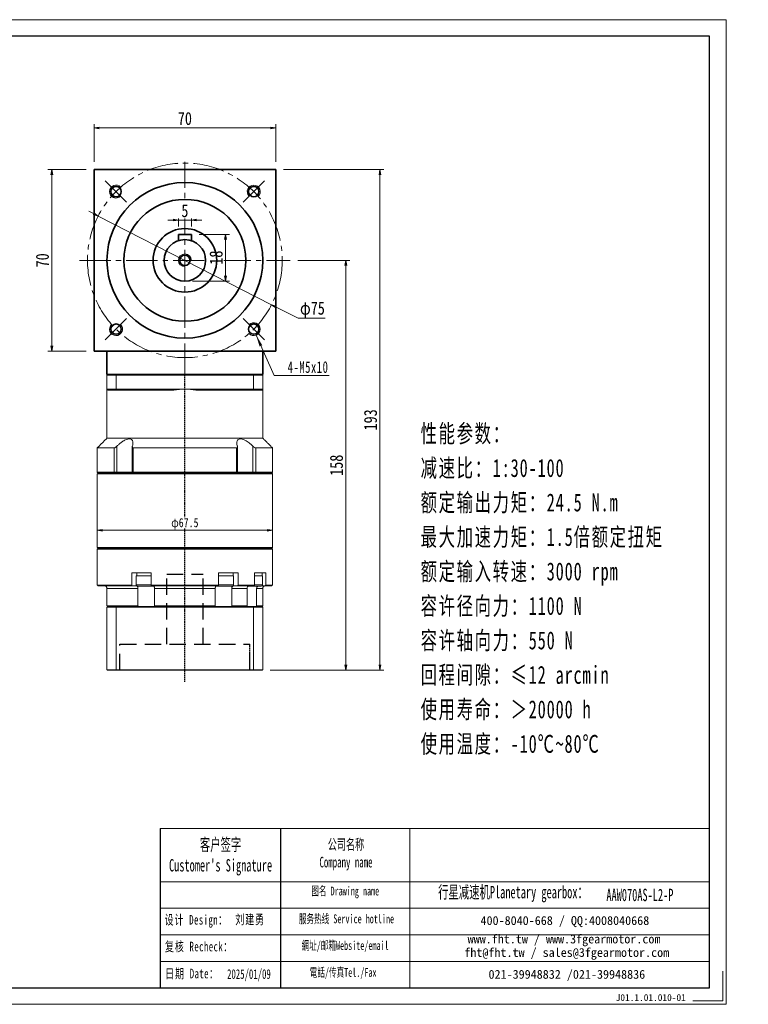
# Model space of a CAD drawing. Header units: millimetres. Extents: x -25 to 523, y -18 to 361.
# Tile 3 of 3: x 243 to 523, y -18 to 361. Entities that reach past the tile are written whole.
import ezdxf

# ---------------------------------------------------------------- set-up
doc = ezdxf.new("R2010")
doc.units = ezdxf.units.MM
for name, pattern in [('DASHED', [0.75, 0.5, -0.25]), ('DASHED2', [9.525, 6.35, -3.175]), ('点画线', [18, 12, -2, 2, -2])]:
    doc.linetypes.add(name, pattern=pattern)
for name, color, linetype in [('4虚线层', 6, 'DASHED2'), ('6文字层', 3, 'Continuous'), ('7标注层', 4, 'Continuous')]:
    doc.layers.add(name, color=color, linetype=linetype)
for name, color, linetype, lineweight in [('EB0_1', 7, 'Continuous', 35), ('SLD-0', 7, 'Continuous', 18), ('中心线层', 1, '点画线', 18), ('图框_外框线', 7, 'Continuous', 18), ('尺寸线层', 3, 'Continuous', 18), ('粗实线层', 7, 'Continuous', 35)]:
    doc.layers.add(name, color=color, linetype=linetype, lineweight=lineweight)
doc.styles.add('SLDTEXTSTYLE4', font='SimSun.ttf', dxfattribs={"width": 0.611111})
doc.styles.get("Standard").update_dxf_attribs({"font": 'SimSun.ttf'})
doc.styles.add('宋体', font='SimSun.ttf', dxfattribs={"width": 0.8})
doc.styles.add('标准', font='txt', dxfattribs={"width": 0.667})
doc.styles.add('样式 1', font='SimSun.ttf')
doc.dimstyles.new('A水平标注$0', dxfattribs={"dimtxt": 3.5, "dimasz": 2, "dimexe": 1.5, "dimexo": 3, "dimgap": 1.1, "dimtad": 1, "dimtoh": 1, "dimdec": 4, "dimdsep": 46, "dimtxsty": '宋体', "dimblk": 'OPEN', "dimcen": 3, "dimclrd": 3, "dimclre": 3, "dimclrt": 6, "dimadec": 0, "dimazin": 0, "dimtm": 1e-09, "dimtfac": 1, "dimtdec": 4, "dimtix": 1, "dimtmove": 0, "dimatfit": 3, "dimldrblk": 'OPEN', "dimfxl": 0, "dimlwd": 13, "dimlwe": 13, "dimarcsym": 0})
doc.dimstyles.new('D直径标注φ25', dxfattribs={"dimtxt": 3.5, "dimasz": 2, "dimexe": 1, "dimexo": 3, "dimtad": 1, "dimtoh": 1, "dimdec": 1, "dimdsep": 46, "dimtxsty": '宋体', "dimblk": 'OPEN', "dimcen": 3, "dimclrd": 3, "dimclre": 3, "dimclrt": 130, "dimadec": 0, "dimazin": 0, "dimtm": 1e-09, "dimtfac": 1, "dimtdec": 1, "dimtmove": 0, "dimatfit": 0, "dimldrblk": 'OPEN', "dimfxl": 0, "dimlwd": 13, "dimlwe": 13, "dimarcsym": 0})

# ---------------------------------------------------------------- blocks, each defined once
blk = doc.blocks.new('*X7')
at = {"layer": '尺寸线层', "linetype": 'Continuous'}
blk.add_hatch(color=0, dxfattribs=at).paths.add_polyline_path([(-35.18, 31.42), (-32.92, 27.49), (-33.95, 27.05)], flags=0)
at = {"layer": '尺寸线层', "color": 0, "linetype": 'Continuous'}
blk.add_line((-35.18, 31.42), (-21.93, 0), dxfattribs=at)
at = {"layer": '尺寸线层', "color": 0}
for p, q in [((0, 10.04), (40.1, 10.04)), ((0, 0), (0, 10.04)), ((-21.93, 0), (0, 0)), ((0, 0), (40.1, 0))]:
    blk.add_line(p, q, dxfattribs=at)
at = {"layer": '尺寸线层', "color": 0, "insert": (2.25, 0.9), "char_height": 4.5, "width": 75.7049, "attachment_point": 7, "line_spacing_factor": 1.15057, "style": '标准'}
blk.add_mtext('\\T1.1;4-M5x10\\P反面，H向孔位一致', dxfattribs=at)
blk = doc.blocks.new('_Open')
at = {"color": 0, "linetype": 'ByBlock', "lineweight": -2}
for p, q in [((-1, 0.17), (0, 0)), ((-1, -0.17), (0, 0)), ((0, 0), (-1, 0))]:
    blk.add_line(p, q, dxfattribs=at)
blk = doc.blocks.new('*D21')
at = {"layer": 'Defpoints', "color": 0, "transparency": 16777216}
for p in [(341.44, 319.54), (271.44, 303.49), (341.44, 303.49)]:
    blk.add_point(p, dxfattribs=at)
at = {"layer": '尺寸线层', "color": 3, "lineweight": 13, "transparency": 16777216}
for p, q in [((271.44, 306.49), (271.44, 321.04)), ((273.44, 319.54), (339.44, 319.54)), ((341.44, 306.49), (341.44, 321.04))]:
    blk.add_line(p, q, dxfattribs=at)
at = {"layer": '尺寸线层', "color": 3, "lineweight": 13, "transparency": 16777216, "xscale": 2, "yscale": 2, "zscale": 2, "rotation": 180}
blk.add_blockref('_Open', (271.44, 319.54), dxfattribs=at)
at = {"layer": '尺寸线层', "color": 3, "lineweight": 13, "transparency": 16777216, "xscale": 2, "yscale": 2, "zscale": 2}
blk.add_blockref('_Open', (341.44, 319.54), dxfattribs=at)
at = {"layer": '尺寸线层', "color": 6, "transparency": 16777216, "insert": (306.44, 323.14), "char_height": 5, "attachment_point": 5, "style": '宋体', "bg_fill": 3, "box_fill_scale": 1.1, "bg_fill_color": 256, "bg_fill_true_color": 13158600, "bg_fill_transparency": 0}
blk.add_mtext('70', dxfattribs=at)
blk = doc.blocks.new('*D22')
at = {"layer": 'Defpoints', "color": 0, "transparency": 16777216}
for p in [(255.19, 303.49), (271.44, 303.49), (271.44, 233.49)]:
    blk.add_point(p, dxfattribs=at)
at = {"layer": '尺寸线层', "color": 3, "lineweight": 13, "transparency": 16777216}
for p, q in [((268.44, 303.49), (253.69, 303.49)), ((255.19, 235.49), (255.19, 301.49)), ((268.44, 233.49), (253.69, 233.49))]:
    blk.add_line(p, q, dxfattribs=at)
at = {"layer": '尺寸线层', "color": 3, "lineweight": 13, "transparency": 16777216, "xscale": 2, "yscale": 2, "zscale": 2}
for p, rotation in [((255.19, 303.49), 90), ((255.19, 233.49), 270)]:
    blk.add_blockref('_Open', p, dxfattribs=dict(at, rotation=rotation))
at = {"layer": '尺寸线层', "color": 6, "transparency": 16777216, "insert": (251.59, 268.49), "char_height": 5, "attachment_point": 5, "rotation": 90, "style": '宋体', "bg_fill": 3, "box_fill_scale": 1.1, "bg_fill_color": 256, "bg_fill_true_color": 13158600, "bg_fill_transparency": 0}
blk.add_mtext('70', dxfattribs=at)
blk = doc.blocks.new('*D23')
at = {"layer": 'Defpoints', "color": 0, "transparency": 16777216}
for p in [(273.06, 285.58), (339.82, 251.4)]:
    blk.add_point(p, dxfattribs=at)
at = {"layer": '尺寸线层', "color": 3, "lineweight": 13, "transparency": 16777216}
for p, q in [((271.28, 286.49), (269.5, 287.4)), ((273.06, 285.58), (339.82, 251.4)), ((341.6, 250.49), (350.1, 246.14)), ((350.1, 246.14), (360.42, 246.14))]:
    blk.add_line(p, q, dxfattribs=at)
at = {"layer": '尺寸线层', "color": 3, "lineweight": 13, "transparency": 16777216, "xscale": 2, "yscale": 2, "zscale": 2}
for p, rotation in [((273.06, 285.58), 332.8898975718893), ((339.82, 251.4), 152.8898975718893)]:
    blk.add_blockref('_Open', p, dxfattribs=dict(at, rotation=rotation))
at = {"layer": '尺寸线层', "color": 130, "transparency": 16777216, "insert": (355.57, 249.37), "char_height": 5, "attachment_point": 5, "style": '宋体'}
blk.add_mtext('φ75', dxfattribs=at)
blk = doc.blocks.new('*X8')
at = {"layer": '尺寸线层', "linetype": 'Continuous'}
blk.add_hatch(color=0, dxfattribs=at).paths.add_polyline_path([(-9.87, 15.54), (-7.54, 11.66), (-8.57, 11.2)], flags=0)
at = {"layer": '尺寸线层', "color": 0, "linetype": 'Continuous'}
blk.add_line((-9.87, 15.54), (-3, 0), dxfattribs=at)
at = {"layer": '尺寸线层', "color": 0}
for p, q in [((-3, 0), (0, 0)), ((0, 0), (18.19, 0)), ((0, 0), (0, 0))]:
    blk.add_line(p, q, dxfattribs=at)
at = {"layer": '尺寸线层', "color": 0, "insert": (2.25, 0.9), "char_height": 4.5, "width": 31.8863, "attachment_point": 7, "line_spacing_factor": 1.15057, "style": '标准'}
blk.add_mtext('\\T1.1;4-M5x10', dxfattribs=at)
blk = doc.blocks.new('*D24')
at = {"layer": 'Defpoints', "color": 0, "transparency": 16777216}
for p in [(347, 268.49), (336.24, 110.49), (368.44, 110.49)]:
    blk.add_point(p, dxfattribs=at)
at = {"layer": '尺寸线层', "color": 3, "lineweight": 13, "transparency": 16777216}
for p, q in [((350, 268.49), (369.94, 268.49)), ((368.44, 266.49), (368.44, 112.49)), ((339.24, 110.49), (369.94, 110.49))]:
    blk.add_line(p, q, dxfattribs=at)
at = {"layer": '尺寸线层', "color": 3, "lineweight": 13, "transparency": 16777216, "xscale": 2, "yscale": 2, "zscale": 2}
for p, rotation in [((368.44, 268.49), 90), ((368.44, 110.49), 270)]:
    blk.add_blockref('_Open', p, dxfattribs=dict(at, rotation=rotation))
at = {"layer": '尺寸线层', "color": 6, "transparency": 16777216, "insert": (364.84, 189.49), "char_height": 5, "attachment_point": 5, "rotation": 90, "style": '宋体', "bg_fill": 3, "box_fill_scale": 1.1, "bg_fill_color": 256, "bg_fill_true_color": 13158600, "bg_fill_transparency": 0}
blk.add_mtext('158', dxfattribs=at)
blk = doc.blocks.new('*D25')
at = {"layer": 'Defpoints', "color": 0, "transparency": 16777216}
for p in [(341.44, 303.49), (381.56, 303.49), (336.24, 110.49)]:
    blk.add_point(p, dxfattribs=at)
at = {"layer": '尺寸线层', "color": 3, "lineweight": 13, "transparency": 16777216}
for p, q in [((344.44, 303.49), (383.06, 303.49)), ((381.56, 112.49), (381.56, 301.49)), ((339.24, 110.49), (383.06, 110.49))]:
    blk.add_line(p, q, dxfattribs=at)
at = {"layer": '尺寸线层', "color": 3, "lineweight": 13, "transparency": 16777216, "xscale": 2, "yscale": 2, "zscale": 2}
for p, rotation in [((381.56, 303.49), 90), ((381.56, 110.49), 270)]:
    blk.add_blockref('_Open', p, dxfattribs=dict(at, rotation=rotation))
at = {"layer": '尺寸线层', "color": 6, "transparency": 16777216, "insert": (377.96, 206.99), "char_height": 5, "attachment_point": 5, "rotation": 90, "style": '宋体', "bg_fill": 3, "box_fill_scale": 1.1, "bg_fill_color": 256, "bg_fill_true_color": 13158600, "bg_fill_transparency": 0}
blk.add_mtext('193', dxfattribs=at)
blk = doc.blocks.new('*D32')
at = {"layer": 'Defpoints', "color": 0, "transparency": 16777216}
for p in [(308.94, 278.49), (306.44, 260.49), (322.08, 260.49)]:
    blk.add_point(p, dxfattribs=at)
at = {"layer": '尺寸线层', "color": 3, "lineweight": 13, "transparency": 16777216}
for p, q in [((311.94, 278.49), (323.58, 278.49)), ((322.08, 276.49), (322.08, 262.49)), ((309.44, 260.49), (323.58, 260.49))]:
    blk.add_line(p, q, dxfattribs=at)
at = {"layer": '尺寸线层', "color": 3, "lineweight": 13, "transparency": 16777216, "xscale": 2, "yscale": 2, "zscale": 2}
for p, rotation in [((322.08, 278.49), 90), ((322.08, 260.49), 270)]:
    blk.add_blockref('_Open', p, dxfattribs=dict(at, rotation=rotation))
at = {"layer": '尺寸线层', "color": 6, "transparency": 16777216, "insert": (318.48, 269.53), "char_height": 5, "attachment_point": 5, "rotation": 90, "style": '宋体', "bg_fill": 3, "box_fill_scale": 1.1, "bg_fill_color": 256, "bg_fill_true_color": 13158600, "bg_fill_transparency": 0}
blk.add_mtext('18', dxfattribs=at)
blk = doc.blocks.new('*D33')
at = {"layer": 'Defpoints', "color": 0, "transparency": 16777216}
for p in [(303.94, 278.49), (308.94, 278.49)]:
    blk.add_point(p, dxfattribs=at)
at = {"layer": '尺寸线层', "color": 3, "lineweight": 13, "transparency": 16777216}
for p, q in [((303.94, 281.49), (303.94, 285.51)), ((308.94, 281.49), (308.94, 285.51)), ((301.94, 284.01), (299.94, 284.01)), ((308.94, 284.01), (303.94, 284.01)), ((310.94, 284.01), (312.94, 284.01))]:
    blk.add_line(p, q, dxfattribs=at)
at = {"layer": '尺寸线层', "color": 3, "lineweight": 13, "transparency": 16777216, "xscale": 2, "yscale": 2, "zscale": 2}
blk.add_blockref('_Open', (303.94, 284.01), dxfattribs=at)
at = {"layer": '尺寸线层', "color": 3, "lineweight": 13, "transparency": 16777216, "xscale": 2, "yscale": 2, "zscale": 2, "rotation": 180}
blk.add_blockref('_Open', (308.94, 284.01), dxfattribs=at)
at = {"layer": '尺寸线层', "color": 6, "transparency": 16777216, "insert": (306.44, 287.61), "char_height": 5, "attachment_point": 5, "style": '宋体', "bg_fill": 3, "box_fill_scale": 1.1, "bg_fill_color": 256, "bg_fill_true_color": 13158600, "bg_fill_transparency": 0}
blk.add_mtext('5', dxfattribs=at)
at = {"layer": 'Defpoints', "color": 0, "transparency": 16777216}
blk.add_point((303.94, 284.01), dxfattribs=at)
blk = doc.blocks.new('*D36')
at = {"color": 3, "lineweight": 13, "transparency": 16777216}
for p, q in [((272.69, 168.99), (272.69, 163.44)), ((340.19, 168.99), (340.19, 163.44)), ((338.19, 164.44), (274.69, 164.44))]:
    blk.add_line(p, q, dxfattribs=at)
at = {"layer": 'Defpoints', "color": 0, "transparency": 16777216}
for p in [(272.69, 171.99), (340.19, 171.99), (272.69, 164.44)]:
    blk.add_point(p, dxfattribs=at)
at = {"color": 3, "lineweight": 13, "transparency": 16777216, "xscale": 2, "yscale": 2, "zscale": 2, "rotation": 180}
blk.add_blockref('_Open', (272.69, 164.44), dxfattribs=at)
at = {"color": 3, "lineweight": 13, "transparency": 16777216, "xscale": 2, "yscale": 2, "zscale": 2}
blk.add_blockref('_Open', (340.19, 164.44), dxfattribs=at)
at = {"color": 130, "transparency": 16777216, "insert": (306.44, 166.89), "char_height": 3.5, "attachment_point": 5, "style": '宋体', "bg_fill": 3, "box_fill_scale": 1.1, "bg_fill_color": 256, "bg_fill_true_color": 13158600, "bg_fill_transparency": 0}
blk.add_mtext('φ67.5', dxfattribs=at)

msp = doc.modelspace()

# ---------------------------------------------------------------- linework, layer by layer
at = {"color": 7, "linetype": 'Continuous', "lineweight": 15}
for p, q in [((276.44179, 224.18846), (279.98427, 224.18846)), ((276.44179, 224.18846), (276.44179, 218.78846)), ((280.09791, 224.48846), (276.74179, 224.48846)), ((279.98427, 224.18846), (332.8993, 224.18846)), ((279.98427, 218.78846), (279.98427, 224.18846)), ((332.78567, 224.48846), (280.09791, 224.48846)), ((332.8993, 224.18846), (332.8993, 218.78846)), ((279.98427, 218.78846), (276.44179, 218.78846)), ((276.74179, 218.48846), (280.09791, 218.48846)), ((306.44179, 218.78846), (279.98427, 218.78846)), ((280.09791, 218.48846), (302.20977, 218.48846)), ((332.8993, 218.78846), (306.44179, 218.78846)), ((310.67381, 218.48846), (332.78567, 218.48846)), ((279.14991, 196.18846), (272.69179, 196.18846)), ((279.14991, 196.18846), (279.14991, 186.78846)), ((280.26021, 186.78846), (280.26021, 196.8579)), ((326.29666, 196.18846), (286.58691, 196.18846)), ((286.58691, 186.78846), (286.58691, 196.18846)), ((326.29666, 196.18846), (326.29666, 186.78846)), ((332.62336, 196.8579), (332.62336, 186.78846)), ((333.73366, 186.78846), (333.73366, 196.18846)), ((279.14991, 186.78846), (272.69179, 186.78846)), ((272.69179, 186.18846), (306.44179, 186.18846)), ((306.44179, 186.48846), (272.99179, 186.48846)), ((272.99179, 186.48846), (279.3925, 186.48846)), ((280.26021, 186.78846), (279.14991, 186.78846)), ((279.3925, 186.48846), (279.14991, 186.78846)), ((280.16971, 186.48846), (280.26021, 186.78846)), ((286.17521, 186.78846), (280.26021, 186.78846)), ((286.58691, 186.78846), (286.17521, 186.78846)), ((326.29666, 186.78846), (286.58691, 186.78846)), ((286.7634, 186.48846), (286.58691, 186.78846)), ((286.7634, 186.48846), (326.12017, 186.48846)), ((326.29666, 186.78846), (326.12017, 186.48846)), ((326.70837, 186.78846), (326.29666, 186.78846)), ((332.62336, 186.78846), (326.70837, 186.78846)), ((332.62336, 186.78846), (332.71386, 186.48846)), ((333.73366, 186.78846), (332.62336, 186.78846)), ((333.73366, 186.78846), (333.49107, 186.48846)), ((272.69179, 157.18846), (306.44179, 157.18846)), ((306.44179, 157.48846), (272.99179, 157.48846)), ((285.955, 147.98846), (285.955, 143.28846)), ((285.955, 147.98846), (289.04815, 147.98846)), ((291.19179, 146.88846), (287.69179, 146.88846)), ((290.09079, 147.98846), (289.04815, 147.98846)), ((290.09079, 147.98846), (293.45771, 147.98846)), ((293.45771, 146.88846), (291.19179, 146.88846)), ((293.45771, 143.28846), (293.45771, 147.98846)), ((319.42586, 147.98846), (319.42586, 143.28846)), ((319.42586, 147.98846), (322.79278, 147.98846)), ((324.72287, 146.88846), (319.42586, 146.88846)), ((323.83542, 147.98846), (322.79278, 147.98846)), ((323.83542, 147.98846), (326.92858, 147.98846)), ((325.19179, 146.88846), (324.72287, 146.88846)), ((326.92858, 143.28846), (326.92858, 147.98846)), ((333.26256, 147.98846), (333.26256, 143.28846)), ((285.955, 143.28846), (272.69179, 143.28846)), ((272.99179, 142.98846), (286.14804, 142.98846)), ((276.44179, 141.98846), (288.36892, 141.98846)), ((286.14804, 142.98846), (287.72468, 142.98846)), ((291.19179, 143.38846), (287.69179, 143.38846)), ((288.19179, 142.88846), (291.19179, 142.88846)), ((288.31912, 142.88846), (288.31912, 142.37185)), ((288.36892, 141.98846), (288.36892, 135.28846)), ((293.45771, 143.38846), (291.19179, 143.38846)), ((291.19179, 142.88846), (294.19179, 142.88846)), ((319.42586, 143.28846), (293.45771, 143.28846)), ((293.56042, 142.98846), (319.32315, 142.98846)), ((294.74108, 141.98846), (318.14249, 141.98846)), ((294.74108, 135.28846), (294.74108, 141.98846)), ((318.14249, 141.98846), (318.14249, 135.28846)), ((318.69179, 142.88846), (324.28986, 142.88846)), ((324.72287, 143.38846), (319.42586, 143.38846)), ((324.28986, 142.88846), (324.69179, 142.88846)), ((324.51465, 135.28846), (324.51465, 141.98846)), ((324.51465, 141.98846), (330.38697, 141.98846)), ((324.56445, 142.88846), (324.56445, 142.37185)), ((325.19179, 143.38846), (324.72287, 143.38846)), ((325.15889, 142.98846), (326.73554, 142.98846)), ((326.73554, 142.98846), (333.0325, 142.98846)), ((333.26256, 143.28846), (326.92858, 143.28846)), ((330.38697, 141.98846), (330.38697, 135.28846)), ((334.06593, 135.28846), (334.06593, 141.98846)), ((334.13814, 142.88846), (334.13814, 142.37185)), ((288.36892, 135.28846), (276.44179, 135.28846)), ((276.44179, 134.78846), (279.98427, 134.78846)), ((276.44179, 134.78846), (276.44179, 110.68846)), ((280.05997, 134.98846), (276.64179, 134.98846)), ((279.98427, 134.78846), (279.98427, 110.68846)), ((279.98427, 134.78846), (332.8993, 134.78846)), ((332.8236, 134.98846), (280.05997, 134.98846)), ((318.14249, 135.28846), (294.74108, 135.28846)), ((330.38697, 135.28846), (324.51465, 135.28846)), ((332.8993, 134.78846), (332.8993, 110.68846)), ((279.98427, 110.68846), (276.44179, 110.68846)), ((276.64179, 110.48846), (280.05997, 110.48846)), ((332.8993, 110.68846), (279.98427, 110.68846)), ((280.05997, 110.48846), (332.8236, 110.48846))]:
    msp.add_line(p, q, dxfattribs=at)
at = {"color": 1, "linetype": 'DASHED'}
for p, q in [((306.44179, 105.93676), (306.44179, 224.48846)), ((331.44179, 110.48846), (331.44179, 120.48846)), ((331.44179, 110.48846), (331.44179, 120.48846))]:
    msp.add_line(p, q, dxfattribs=at)
msp.add_line((343.24605, 49.41691), (343.24605, -11.94079))
at = {"color": 7, "linetype": 'Continuous', "lineweight": 15}
for centre, radius, start, end in [((306.44179, 188.78846), 30, 90, 98.1096145), ((306.44179, 188.78846), 30, 81.8903855, 90), ((275.44179, 141.98846), 1, 0, 90), ((288.19179, 143.38846), 0.5, 180, 270), ((294.19179, 143.38846), 0.5, 270, 302.4574441), ((318.69179, 143.38846), 0.5, 241.6040712, 270), ((324.69179, 143.38846), 0.5, 270, 0)]:
    msp.add_arc(centre, radius, start, end, dxfattribs=at)
for points in [[(276.44179, 224.18846), (276.74179, 224.48846)], [(279.98427, 224.18846), (280.09791, 224.48846)], [(332.8993, 224.18846), (332.78567, 224.48846)], [(276.44179, 199.93846), (276.44179, 218.78846)], [(276.44179, 218.78846), (276.74179, 218.48846)], [(279.98427, 218.78846), (280.09791, 218.48846)], [(332.78567, 218.48846), (332.8993, 218.78846)], [(272.69179, 196.18846), (276.44179, 199.93846)], [(272.69179, 186.78846), (272.69179, 196.18846)], [(286.17521, 186.78846), (286.17521, 196.5936)], [(326.70837, 196.59315), (326.70837, 186.78846)], [(272.99179, 186.48846), (272.69179, 186.78846)], [(272.69179, 186.18846), (272.99179, 186.48846)], [(272.69179, 157.78846), (272.69179, 186.18846)], [(286.47521, 186.48846), (286.17521, 186.78846)], [(326.70837, 186.78846), (326.40837, 186.48846)], [(272.99179, 157.48846), (272.69179, 157.78846)], [(272.69179, 157.18846), (272.99179, 157.48846)], [(272.69179, 143.28846), (272.69179, 157.18846)], [(287.69179, 143.38846), (287.69179, 146.88846)], [(287.89179, 146.88846), (287.89179, 147.98846)], [(324.99179, 147.98846), (324.99179, 146.88846)], [(325.19179, 146.88846), (325.19179, 143.38846)], [(272.99179, 142.98846), (272.69179, 143.28846)], [(276.44179, 135.28846), (276.44179, 141.98846)], [(286.14804, 142.98846), (285.955, 143.28846)], [(288.31912, 142.37185), (288.36892, 141.98846)], [(293.45771, 143.28846), (293.56042, 142.98846)], [(294.74108, 141.98846), (294.71563, 142.37185)], [(318.16794, 142.37185), (318.14249, 141.98846)], [(319.32315, 142.98846), (319.42586, 143.28846)], [(324.51465, 141.98846), (324.56445, 142.37185)], [(326.92858, 143.28846), (326.73554, 142.98846)], [(330.44511, 142.37185), (330.38697, 141.98846)], [(333.0325, 142.98846), (333.26256, 143.28846)], [(334.06593, 141.98846), (334.13814, 142.37185)], [(276.74179, 134.98846), (276.44179, 135.28846)], [(276.44179, 134.78846), (276.64179, 134.98846)], [(279.98427, 134.78846), (280.05997, 134.98846)], [(288.57666, 134.98846), (288.36892, 135.28846)], [(294.74108, 135.28846), (294.82695, 134.98846)], [(318.05662, 134.98846), (318.14249, 135.28846)], [(324.51465, 135.28846), (324.30691, 134.98846)], [(330.16788, 134.98846), (330.38697, 135.28846)], [(332.8993, 134.78846), (332.8236, 134.98846)], [(334.06593, 135.28846), (333.77648, 134.98846)], [(276.64179, 110.48846), (276.44179, 110.68846)], [(280.05997, 110.48846), (279.98427, 110.68846)], [(332.8236, 110.48846), (332.8993, 110.68846)]]:
    msp.add_open_spline(points, degree=1, dxfattribs=at)
for points, knots in [([(286.22179, 196.8579), (286.30811, 197.18259), (286.44897, 197.71241), (286.44918, 198.38218), (286.34966, 198.8475), (286.15658, 199.20775), (285.84402, 199.52134), (285.29969, 199.72806), (284.47123, 199.65868), (283.63761, 199.35306), (282.89213, 198.95568), (282.13724, 198.46673), (281.32008, 197.83749), (280.67467, 197.26175), (280.33372, 196.92953), (280.26021, 196.8579)], [0, 0, 0, 0, 1.111823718, 1.814206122, 2.515660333, 3.044836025, 3.573294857, 4.429537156, 5.288250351, 6.104434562, 6.713373, 7.323286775, 8.207714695, 9.093503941, 9.336985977, 9.336985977, 9.336985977, 9.336985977]), ([(332.62336, 196.8579), (332.27938, 197.18259), (331.71809, 197.71241), (330.85872, 198.38218), (330.17059, 198.8475), (329.52825, 199.20775), (328.82819, 199.52134), (328.03133, 199.72806), (327.28738, 199.65868), (326.82882, 199.35306), (326.57768, 198.95568), (326.43848, 198.46673), (326.42851, 197.83749), (326.53752, 197.26175), (326.63974, 196.92953), (326.66179, 196.8579)], [0, 0, 0, 0, 1.111860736, 1.814266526, 2.515744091, 3.044937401, 3.573413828, 4.429684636, 5.288426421, 6.104637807, 6.713596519, 7.323530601, 8.207987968, 9.093806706, 9.337296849, 9.337296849, 9.337296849, 9.337296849]), ([(280.26021, 196.8579), (280.13629, 196.74393), (279.92316, 196.54789), (279.60023, 196.3371), (279.33919, 196.21234), (279.21256, 196.19637), (279.14991, 196.18846)], [0, 0, 0, 0, 0.461690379, 0.794104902, 1.059065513, 1.318521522, 1.318521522, 1.318521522, 1.318521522]), ([(286.58691, 196.18846), (286.55217, 196.19012), (286.48149, 196.19349), (286.3929, 196.22014), (286.31875, 196.26083), (286.25422, 196.32066), (286.20453, 196.40317), (286.17325, 196.52279), (286.17238, 196.67449), (286.20515, 196.79615), (286.22179, 196.8579)], [0, 0, 0, 0, 0.0845501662, 0.1720244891, 0.2564971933, 0.3430793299, 0.4605833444, 0.5814376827, 0.7507540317, 0.9252792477, 0.9252792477, 0.9252792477, 0.9252792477]), ([(326.66179, 196.8579), (326.67728, 196.80125), (326.70865, 196.68657), (326.71161, 196.54194), (326.68634, 196.42309), (326.64211, 196.33749), (326.57909, 196.27101), (326.5031, 196.22503), (326.40943, 196.19437), (326.3347, 196.19046), (326.29666, 196.18846)], [0, 0, 0, 0, 0.1600222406, 0.3238934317, 0.4391565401, 0.5570675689, 0.6488337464, 0.7429943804, 0.8324760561, 0.925298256, 0.925298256, 0.925298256, 0.925298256]), ([(333.73366, 196.18846), (333.67492, 196.19547), (333.55769, 196.20944), (333.30804, 196.32331), (332.9788, 196.53219), (332.75533, 196.73697), (332.62336, 196.8579)], [0, 0, 0, 0, 0.244975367, 0.488865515, 0.828599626, 1.318556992, 1.318556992, 1.318556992, 1.318556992]), ([(287.72468, 142.98846), (287.74932, 142.98711), (287.84606, 142.9818), (288.01174, 142.9043), (288.19054, 142.70578), (288.28205, 142.50468), (288.31493, 142.38687), (288.31912, 142.37185)], [0, 0, 0, 0, 0.0898846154, 0.3530449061, 0.6161572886, 0.8790264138, 0.9174460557, 0.9174460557, 0.9174460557, 0.9174460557]), ([(294.71563, 142.37185), (294.69741, 142.47137), (294.66092, 142.67058), (294.56728, 142.87977), (294.47563, 142.97736), (294.4183, 142.9857), (294.39934, 142.98846)], [0, 0, 0, 0, 0.2094481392, 0.4192300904, 0.6292069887, 0.7329719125, 0.7329719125, 0.7329719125, 0.7329719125]), ([(318.48423, 142.98846), (318.47112, 142.98711), (318.41965, 142.9818), (318.33149, 142.9043), (318.23635, 142.70578), (318.18766, 142.50468), (318.17017, 142.38687), (318.16794, 142.37185)], [0, 0, 0, 0, 0.0718302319, 0.2821316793, 0.4923948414, 0.7024636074, 0.7331662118, 0.7331662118, 0.7331662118, 0.7331662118]), ([(324.56445, 142.37185), (324.59869, 142.47133), (324.66724, 142.67051), (324.8432, 142.8797), (325.01546, 142.97735), (325.12323, 142.9857), (325.15889, 142.98846)], [0, 0, 0, 0, 0.2619701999, 0.5244550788, 0.7871838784, 0.9171158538, 0.9171158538, 0.9171158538, 0.9171158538]), ([(331.15353, 142.98846), (331.12417, 142.98711), (331.00887, 142.9818), (330.81143, 142.9043), (330.59834, 142.70578), (330.48928, 142.50468), (330.4501, 142.38687), (330.44511, 142.37185)], [0, 0, 0, 0, 0.098305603, 0.386120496, 0.673882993, 0.961379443, 1.003398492, 1.003398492, 1.003398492, 1.003398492])]:
    msp.add_open_spline(points, degree=3, knots=knots, dxfattribs=at)
at = {"layer": '4虚线层', "color": 6}
for p, q in [((299.44179, 147.48846), (313.44179, 147.48846)), ((299.44179, 120.48846), (299.44179, 147.48846)), ((313.44179, 120.48846), (313.44179, 147.48846)), ((281.44179, 120.48846), (331.44179, 120.48846)), ((281.44179, 110.48846), (281.44179, 120.48846)), ((331.44179, 110.48846), (331.44179, 120.48846))]:
    msp.add_line(p, q, dxfattribs=at)
at = {"layer": '7标注层', "color": 0}
msp.add_line((296.96124, 49.41691), (296.96124, -11.9303), dxfattribs=at)
at = {"layer": '中心线层'}
for p, q in [((306.44179, 224.48846), (306.44179, 306.48846)), ((283.99573, 290.93452), (275.75625, 299.17399)), ((328.88785, 290.93452), (337.12732, 299.17399)), ((265.88692, 268.48846), (346.99665, 268.48846)), ((283.99573, 246.0424), (275.75625, 237.80293)), ((328.88785, 246.0424), (337.12732, 237.80293))]:
    msp.add_line(p, q, dxfattribs=at)
msp.add_circle((306.44179, 268.48846), 37.5, dxfattribs=at)
at = {"layer": '图框_外框线'}
for p, q in [((296.96124, 49.41691), (343.24605, 49.41691)), ((343.24605, 49.41691), (343.24605, -11.9303)), ((343.24605, 49.41691), (508.4961, 49.41691)), ((393.11481, 49.41691), (393.11481, -11.9303)), ((296.96124, 28.9453), (343.24605, 28.9453)), ((343.24605, 28.9453), (508.4961, 28.9453)), ((296.96124, 18.70949), (508.4961, 18.70949)), ((296.96124, 8.47369), (508.4961, 8.47369)), ((296.96124, -1.76212), (508.4961, -1.76212))]:
    msp.add_line(p, q, dxfattribs=at)
at = {"layer": '图框_外框线', "color": 3}
msp.add_lwpolyline([(-21.89973, -18.32061), (514.88641, -18.32061), (514.88641, 361.26387), (-21.89973, 361.26387)], close=True, dxfattribs=at)
at = {"layer": '图框_外框线', "color": 3, "lineweight": 25}
msp.add_lwpolyline([(10.05182, -11.9303), (508.4961, -11.9303), (508.4961, 354.87356), (10.05182, 354.87356)], close=True, dxfattribs=at)
at = {"layer": '图框_外框线', "color": 3}
msp.add_lwpolyline([(513.60835, -5.53999), (513.60835, -17.04255), (502.10579, -17.04255)], dxfattribs=at)
at = {"layer": '粗实线层'}
for p, q in [((271.44179, 233.48846), (271.44179, 303.48846)), ((271.44179, 303.48846), (341.44179, 303.48846)), ((341.44179, 303.48846), (341.44179, 302.58846)), ((341.44179, 233.48846), (341.44179, 302.48846)), ((308.94179, 278.48846), (303.94179, 278.48846)), ((303.94179, 278.48846), (303.94179, 276.0878)), ((308.94179, 278.48846), (308.94179, 276.0878)), ((271.44179, 233.48846), (271.44179, 234.38846)), ((271.44179, 233.48846), (341.44179, 233.48846)), ((276.44179, 224.48846), (276.44179, 233.48846))]:
    msp.add_line(p, q, dxfattribs=at)
for centre, radius in [((306.44179, 268.48846), 30), ((279.92528, 295.00497), 2), ((332.95829, 295.00497), 2), ((306.44179, 268.48846), 23.5), ((279.92528, 241.97196), 2), ((332.95829, 241.97196), 2)]:
    msp.add_circle(centre, radius, dxfattribs=at)
at = {"layer": '粗实线层', "lineweight": 18}
for centre, start, end in [((279.92528, 295.00497), 43.0897868, 315), ((332.95829, 295.00497), 313.0897868, 225), ((279.92528, 241.97196), 133.0897868, 45), ((332.95829, 241.97196), 223.0897868, 135)]:
    msp.add_arc(centre, 2.5, start, end, dxfattribs=at)

# ---------------------------------------------------------------- block references
at = {"layer": '尺寸线层'}
for name, p in [('*X7', (196.89135, 214.10552)), ('*X8', (343.77425, 224.11314))]:
    msp.add_blockref(name, p, dxfattribs=at)

# ---------------------------------------------------------------- texts
at = {"layer": '6文字层', "insert": (472.37074, -14.40202), "char_height": 2.6482084, "width": 45.8716544, "attachment_point": 1, "style": '样式 1'}
msp.add_mtext('J01.1.01.010-01', dxfattribs=at)
at = {"layer": 'SLD-0', "color": 1, "attachment_point": 2}
for s, insert, char_height, width, style in [("{\\fSimSun|b1|i0|c134|p2;客户签字\\PCustomer's Signature}", (320.18342, 45.62959), 4.7767098, 59.422763, 'SLDTEXTSTYLE4'), ('{\\fSimSun|b1|i0|c134|p2;公司名称\\PCompany name}', (368.49671, 45.37601), 4.0943227, 53.0086956, 'SLDTEXTSTYLE4'), ('{\\fSimSun|b1|i0|c134|p2;图名 Drawing name}', (368.21685, 27.05847), 3.4119356, 43.6341675, 'SLDTEXTSTYLE4'), ('{\\fSimSun|b1|i0|c134|p2;  \\H1.1667x;行星减速机Planetary gearbox\\fSimSun|b0|i0|c134|p2;：}', (431.11802, 27.32166), 4.0943227, 64.3940342, 'SLDTEXTSTYLE4'), ('\\pt23.88355;AAW070AS-L2-P', (481.70162, 26.2346), 4.7767098, 34.7624101, 'SLDTEXTSTYLE4'), ('{\\fNSimSun|b0|i0|c134|p49;\\T1.1;设计 \\fNSimSun|b0|i0|c0|p49;Design\\fNSimSun|b0|i0|c134|p49;：}', (310.83477, 16.12267), 3.7074917, 33.8671011, '标准'), ('{\\fNSimSun|b0|i0|c134|p49;\\T1.1;刘建勇}', (331.57881, 16.26409), 3.7074917, 33.8671011, '标准'), ('{\\fSimSun|b1|i0|c134|p2;服务热线 Service hotline}', (368.70068, 16.32971), 3.4119356, 48.6126544, 'SLDTEXTSTYLE4'), ('{\\fNSimSun|b0|i0|c134|p49;\\T1.1;复核 \\fNSimSun|b0|i0|c0|p49;Recheck\\fNSimSun|b0|i0|c134|p49;：}', (311.87784, 5.80314), 3.7074917, 33.8671011, '标准'), ('{\\fSimSun|b1|i0|c134|p2;網址/邮箱Website/email}', (368.16941, 6.05008), 3.4119356, 50.6011976, 'SLDTEXTSTYLE4'), ('{\\fNSimSun|b0|i0|c134|p49;\\T1.1;日期 Date：}', (309.18551, -4.60832), 3.7074917, 33.8671011, '标准'), ('{\\fNSimSun|b0|i0|c134|p49;2025/01/09}', (331.11293, -4.80088), 3.7074917, 33.8671011, '标准'), ('{\\fSimSun|b1|i0|c134|p2;電話/传真Tel./Fax}', (367.40499, -4.30969), 3.4119356, 51.2097817, 'SLDTEXTSTYLE4')]:
    msp.add_mtext(s, dxfattribs=dict(at, insert=insert, char_height=char_height, width=width, style=style))
at = {"layer": 'SLD-0', "color": 1, "char_height": 3.4119356, "attachment_point": 2}
for s, insert, width in [('{\\fSimSun|b1|i0|c134|p2;400-8040-668 / QQ:4008040668}', (452.80619, 15.67777), 99.3399015), ('{\\fSimSun|b1|i0|c134|p2;www.fht.tw / www.3fgearmotor.com }', (452.49159, 8.57117), 99.4517307), ('\\pt40.94323;{\\fSimSun|b1|i0|c134|p2;fht@fht.tw / sales@3fgearmotor.com }', (453.53141, 3.37569), 99.4517307), ('{\\fSimSun|b1|i0|c134|p2;021-39948832 /021-39948836 }', (453.56708, -5.05568), 75.9389197)]:
    msp.add_mtext(s, dxfattribs=dict(at, insert=insert, width=width))
at = {"layer": '尺寸线层', "insert": (397.247, 205.20444), "char_height": 4.0425, "width": 103.2334341, "attachment_point": 1, "line_spacing_factor": 1.15057, "style": '标准'}
msp.add_mtext('{\\fNSimSun|b0|i0|c134|p49;\\H1.71429x;\\T1.1;性能参数：\\P减速比：1:30-100\\P额定输出力矩：24.5 N.m\\P最大加速力矩：1.5倍额定扭矩\\P额定输入转速：3000 rpm\\P容许径向力：1100 N\\P容许轴向力：550 N\\P回程间隙：≤12 arcmin\\P使用寿命：＞20000 h\\P使用温度：-10℃~80℃}', dxfattribs=at)

# ---------------------------------------------------------------- next in the draw order: dimensions: what is measured, and where the dimension line sits
at = {"layer": '尺寸线层'}
dim = msp.add_linear_dim(base=(341.44179, 319.54403), p1=(271.44179, 303.48846), p2=(341.44179, 303.48846), dimstyle='A水平标注$0', override={"dimtxt": 5, "dimblk": 'Open', "dimtfill": 1, "dimtfillclr": 256}, dxfattribs=at)
dim.commit()
dim.dimension.update_dxf_attribs({"geometry": '*D21', "text_midpoint": (306.44179, 323.14403)})

# ---------------------------------------------------------------- next in the draw order: dimensions: what is measured, and where the dimension line sits
dim = msp.add_linear_dim(base=(255.18605, 303.48846), p1=(271.44179, 233.48846), p2=(271.44179, 303.48846), angle=90, dimstyle='A水平标注$0', override={"dimtxt": 5, "dimblk": 'Open', "dimtfill": 1, "dimtfillclr": 256}, dxfattribs=at)
dim.commit()
dim.dimension.update_dxf_attribs({"geometry": '*D22', "text_midpoint": (251.58605, 268.48846)})

# ---------------------------------------------------------------- next in the draw order: dimensions: what is measured, and where the dimension line sits
dim = msp.add_diameter_dim_2p(p1=(273.06182, 285.57728), p2=(339.82175, 251.39964), dimstyle='D直径标注φ25', override={"dimtxt": 5, "dimpost": 'φ<>', "dimtfill": 0}, dxfattribs=at)
dim.commit()
dim.dimension.update_dxf_attribs({"geometry": '*D23', "text_midpoint": (355.57477, 246.1374), "dimtype": 163})

# ---------------------------------------------------------------- next in the draw order: dimensions: what is measured, and where the dimension line sits
dim = msp.add_linear_dim(base=(322.07903, 260.48846), p1=(308.94179, 278.48846), p2=(306.44179, 260.48846), angle=270, dimstyle='A水平标注$0', override={"dimtxt": 5, "dimblk": 'Open', "dimtfill": 1, "dimtfillclr": 256}, dxfattribs=at)
dim.commit()
dim.dimension.update_dxf_attribs({"geometry": '*D32', "text_midpoint": (322.07903, 269.52574), "dimtype": 160})
dim = msp.add_linear_dim(base=(368.43512, 110.48846), p1=(346.99665, 268.48846), p2=(336.24179, 110.48846), angle=270, dimstyle='A水平标注$0', override={"dimtxt": 5}, dxfattribs=at)
dim.commit()
dim.dimension.update_dxf_attribs({"geometry": '*D24', "text_midpoint": (364.83512, 189.48846)})

# ---------------------------------------------------------------- next in the draw order: linework, layer by layer
at = {"layer": '粗实线层'}
for radius in [8, 2]:
    msp.add_circle((306.44179, 268.48846), radius, dxfattribs=at)
at = {"layer": '粗实线层', "lineweight": 18}
msp.add_arc((306.44179, 268.48846), 2.5, 0, 270, dxfattribs=at)

# ---------------------------------------------------------------- next in the draw order: dimensions: what is measured, and where the dimension line sits
at = {"layer": '尺寸线层'}
dim = msp.add_linear_dim(base=(381.56158, 303.48846), p1=(336.24179, 110.48846), p2=(341.44179, 303.48846), angle=90, dimstyle='A水平标注$0', override={"dimtxt": 5}, dxfattribs=at)
dim.commit()
dim.dimension.update_dxf_attribs({"geometry": '*D25', "text_midpoint": (377.96158, 206.98846)})
dim = msp.add_linear_dim(base=(303.94179, 284.01399), p1=(308.94179, 278.48846), p2=(303.94179, 278.48846), dimstyle='A水平标注$0', override={"dimtxt": 5, "dimblk": 'Open', "dimtfill": 1, "dimtfillclr": 256}, dxfattribs=at)
dim.commit()
dim.dimension.update_dxf_attribs({"geometry": '*D33', "text_midpoint": (306.44179, 287.61399)})

# ---------------------------------------------------------------- next in the draw order: linework, layer by layer
at = {"color": 7, "linetype": 'Continuous', "lineweight": 15}
for p, q in [((336.14179, 224.48846), (332.78567, 224.48846)), ((332.8993, 224.18846), (336.44179, 224.18846)), ((336.44179, 218.78846), (336.44179, 224.18846)), ((332.78567, 218.48846), (336.14179, 218.48846)), ((336.44179, 218.78846), (332.8993, 218.78846)), ((336.44179, 199.93846), (276.44179, 199.93846)), ((340.19179, 196.18846), (333.73366, 196.18846)), ((339.89179, 186.48846), (306.44179, 186.48846)), ((306.44179, 186.18846), (340.19179, 186.18846)), ((333.49107, 186.48846), (339.89179, 186.48846)), ((340.19179, 186.78846), (333.73366, 186.78846)), ((340.19179, 157.78846), (272.69179, 157.78846)), ((272.99179, 157.48846), (339.89179, 157.48846)), ((339.89179, 157.48846), (306.44179, 157.48846)), ((306.44179, 157.18846), (340.19179, 157.18846)), ((333.26256, 147.98846), (335.36451, 147.98846)), ((336.35556, 146.88846), (333.26256, 146.88846)), ((335.96648, 147.98846), (335.36451, 147.98846)), ((335.96648, 147.98846), (337.59425, 147.98846)), ((337.59425, 143.28846), (337.59425, 147.98846)), ((330.80055, 142.88846), (335.85556, 142.88846)), ((336.35556, 143.38846), (333.26256, 143.38846)), ((334.06593, 141.98846), (336.44179, 141.98846)), ((336.15556, 142.98846), (337.31205, 142.98846)), ((337.31205, 142.98846), (339.89179, 142.98846)), ((340.19179, 143.28846), (337.59425, 143.28846)), ((336.24179, 134.98846), (332.8236, 134.98846)), ((332.8993, 134.78846), (336.44179, 134.78846)), ((336.44179, 135.28846), (334.06593, 135.28846)), ((336.44179, 134.78846), (336.44179, 110.68846)), ((332.8236, 110.48846), (336.24179, 110.48846)), ((336.44179, 110.68846), (332.8993, 110.68846))]:
    msp.add_line(p, q, dxfattribs=at)
for centre, radius, start, end in [((335.85556, 143.38846), 0.5, 270, 0), ((337.44179, 141.98846), 1, 90, 180)]:
    msp.add_arc(centre, radius, start, end, dxfattribs=at)
for points in [[(336.14179, 224.48846), (336.44179, 224.18846)], [(336.14179, 218.48846), (336.44179, 218.78846)], [(336.44179, 218.78846), (336.44179, 199.93846)], [(336.44179, 199.93846), (340.19179, 196.18846)], [(340.19179, 196.18846), (340.19179, 186.78846)], [(340.19179, 186.78846), (339.89179, 186.48846)], [(339.89179, 186.48846), (340.19179, 186.18846)], [(340.19179, 186.18846), (340.19179, 157.78846)], [(340.19179, 157.78846), (339.89179, 157.48846)], [(339.89179, 157.48846), (340.19179, 157.18846)], [(340.19179, 157.18846), (340.19179, 143.28846)], [(336.15556, 147.98846), (336.15556, 146.88846)], [(336.35556, 146.88846), (336.35556, 143.38846)], [(336.44179, 141.98846), (336.44179, 135.28846)], [(337.59425, 143.28846), (337.31205, 142.98846)], [(340.19179, 143.28846), (339.89179, 142.98846)], [(336.44179, 135.28846), (336.14179, 134.98846)], [(336.24179, 134.98846), (336.44179, 134.78846)], [(336.44179, 110.68846), (336.24179, 110.48846)]]:
    msp.add_open_spline(points, degree=1, dxfattribs=at)
msp.add_open_spline([(334.13814, 142.37185), (334.18878, 142.46961), (334.29014, 142.66528), (334.47406, 142.8395), (334.5964, 142.88102), (334.61833, 142.88846)], degree=3, knots=[0, 0, 0, 0, 0.3267769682, 0.6540747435, 0.7255650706, 0.7255650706, 0.7255650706, 0.7255650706], dxfattribs=at)
at = {"layer": 'EB0_1'}
msp.add_line((336.44179, 224.48846), (276.44179, 224.48846), dxfattribs=at)
at = {"layer": '粗实线层'}
msp.add_line((336.44179, 224.48846), (336.44179, 233.48846), dxfattribs=at)
msp.add_circle((306.44179, 268.48846), 12.25, dxfattribs=at)

# ---------------------------------------------------------------- next in the draw order: dimensions: what is measured, and where the dimension line sits
dim = msp.add_linear_dim(base=(272.69179, 164.44046), p1=(340.19179, 171.98846), p2=(272.69179, 171.98846), dimstyle='D直径标注φ25', override={"dimpost": 'φ<>'})
dim.commit()
dim.dimension.update_dxf_attribs({"geometry": '*D36', "text_midpoint": (306.44179, 166.89367)})

doc.saveas('drawing.dxf')
